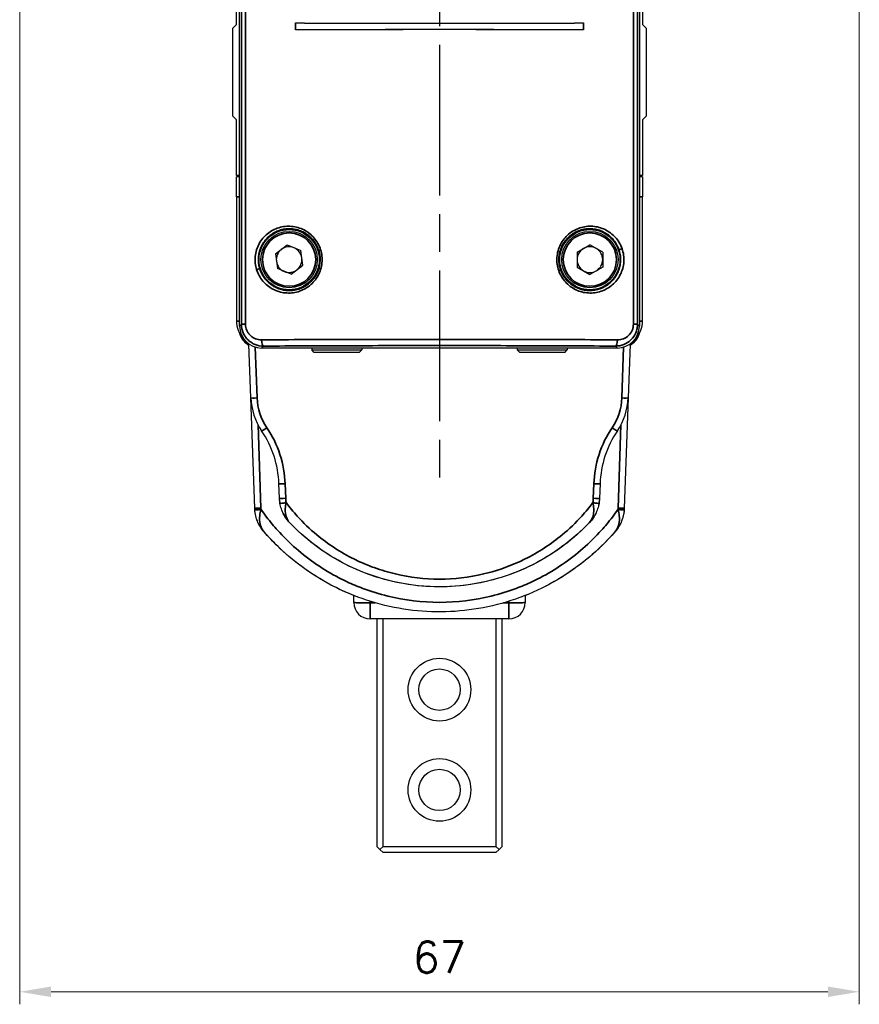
# Model space of a CAD drawing. Header units: millimetres. Extents: x 399 to 6233, y -1870 to 1602.
# Tile 85 of 164: x 4934 to 5001, y -1740 to -1661. Entities that reach past the tile are written whole.
import ezdxf

# ---------------------------------------------------------------- set-up
doc = ezdxf.new("R2010")
doc.units = ezdxf.units.MM
doc.linetypes.add('AM_ISO08W050', pattern=[18, 12, -1.5, 3, -1.5])
for name, color, linetype, lineweight in [('AM_5', 3, 'Continuous', 25), ('AM_7', 4, 'AM_ISO08W050', 25), ('可見 (ISO)', 7, 'Continuous', 25), ('窄部可見 (ISO)', 7, 'Continuous', 35)]:
    doc.layers.add(name, color=color, linetype=linetype, lineweight=lineweight)
doc.layers.add('S40', color=7, linetype='Continuous')
doc.styles.add('尺寸標註', font='romans.shx', dxfattribs={"bigfont": 'CHINESET.SHX'})
doc.dimstyles.new('CNS1$0', dxfattribs={"dimtxt": 2.5, "dimasz": 2.5, "dimexe": 1, "dimexo": 1, "dimgap": 1.5, "dimtad": 1, "dimtoh": 1, "dimdec": 1, "dimdsep": 46, "dimtxsty": '尺寸標註', "dimcen": 0, "dimclrd": 2, "dimclre": 2, "dimclrt": 1, "dimadec": 0, "dimazin": 2, "dimtp": 0.1, "dimtm": 0.1, "dimtfac": 0.71, "dimtdec": 1, "dimtmove": 0, "dimatfit": 0, "dimfxl": 0, "dimlwd": 13, "dimlwe": 13, "dimarcsym": 0})

# ---------------------------------------------------------------- blocks, each defined once
blk = doc.blocks.new('*D241')
at = {"layer": 'AM_5', "color": 2, "lineweight": 13}
for p, q in [((4933.764, -1623.444), (4933.764, -1739.541)), ((5000.764, -1623.444), (5000.764, -1739.541)), ((4936.264, -1738.541), (4998.264, -1738.541))]:
    blk.add_line(p, q, dxfattribs=at)
at = {"layer": 'AM_5', "color": 2, "lineweight": -2}
for points in [[(4936.264, -1738.124), (4936.264, -1738.958), (4933.764, -1738.541)], [(4998.264, -1738.124), (4998.264, -1738.958), (5000.764, -1738.541)]]:
    blk.add_solid(points, dxfattribs=at)
at = {"layer": 'Defpoints', "color": 0, "lineweight": -2}
for p in [(4933.764, -1622.444), (5000.764, -1622.444), (5000.764, -1738.541)]:
    blk.add_point(p, dxfattribs=at)
at = {"layer": 'AM_5', "color": 1, "insert": (4967.264, -1735.791), "char_height": 2.5, "attachment_point": 5, "style": '尺寸標註'}
blk.add_mtext('67', dxfattribs=at)
blk = doc.blocks.new('S40-左視-02')
at = {"layer": '可見 (ISO)'}
for p, q in [((-15.95, -22.845), (-15.95, 34.605)), ((15.95, 34.605), (15.95, -22.845)), ((-16.2, 1.205), (-16.2, 27.533)), ((16.2, 27.533), (16.2, 1.205)), ((-16.5, 0.905), (-16.2, 1.205)), ((-16.5, -6.095), (-16.5, 0.905)), ((-11.487, 1.334), (-11.483, 1.331)), ((-11.487, 0.773), (-11.487, 1.334)), ((-11.483, 1.331), (-11.483, 0.776)), ((11.487, 1.334), (11.483, 1.331)), ((11.483, 0.776), (11.483, 1.331)), ((11.487, 1.334), (11.487, 0.773)), ((16.2, 1.205), (16.5, 0.905)), ((16.5, 0.905), (16.5, -6.095)), ((-11.487, 0.773), (-11.483, 0.776)), ((11.487, 0.773), (11.483, 0.776)), ((-16.2, -6.395), (-16.5, -6.095)), ((16.5, -6.095), (16.2, -6.395)), ((-16.2, -10.845), (-16.2, -6.395)), ((16.2, -6.395), (16.2, -10.845)), ((-15.95, -10.845), (-16.2, -10.845)), ((-15.95, -10.945), (-16.2, -10.945)), ((-16.2, -12.545), (-16.2, -10.945)), ((-16.013, -10.945), (-16.013, -10.845)), ((16.2, -10.845), (15.95, -10.845)), ((16.2, -10.945), (15.95, -10.945)), ((16.013, -10.945), (16.013, -10.845)), ((16.2, -10.945), (16.2, -12.545)), ((-16.2, -12.545), (-16.2, -22.445)), ((16.2, -22.445), (16.2, -12.545)), ((-14.1, -15.845), (-14.099, -15.845)), ((-13.771, -15.845), (-13.771, -15.845)), ((-13.091, -17.094), (-12.155, -16.374)), ((-12.155, -16.374), (-11.064, -16.825)), ((10.977, -16.956), (11.998, -16.364)), ((13.022, -16.953), (11.998, -16.364)), ((-14.621, -16.846), (-14.621, -16.846)), ((-14.5, -16.499), (-14.5, -16.499)), ((-13.091, -17.094), (-12.936, -18.264)), ((-10.909, -17.996), (-11.064, -16.825)), ((10.977, -16.956), (10.978, -18.137)), ((13.022, -16.953), (13.023, -18.134)), ((-11.845, -18.715), (-10.909, -17.996)), ((-14.5, -18.591), (-14.5, -18.591)), ((-11.845, -18.715), (-12.936, -18.264)), ((10.978, -18.137), (12.002, -18.726)), ((13.023, -18.134), (12.002, -18.726)), ((-15.054, -28.569), (-15.204, -24.278)), ((15.204, -24.278), (15.054, -28.569)), ((14.2, -24.595), (-14.2, -24.595)), ((-10.2, -24.595), (-10.2, -24.745)), ((-10.2, -24.745), (-6.2, -24.745)), ((-10, -24.945), (-10.2, -24.745)), ((-6.4, -24.945), (-10, -24.945)), ((-6.4, -24.945), (-6.2, -24.745)), ((-6.2, -24.595), (-6.2, -24.745)), ((6.2, -24.595), (6.2, -24.745)), ((6.2, -24.745), (10.2, -24.745)), ((6.4, -24.945), (6.2, -24.745)), ((10, -24.945), (6.4, -24.945)), ((10, -24.945), (10.2, -24.745)), ((10.2, -24.595), (10.2, -24.745)), ((-14.747, -37.377), (-15.054, -28.569)), ((15.054, -28.569), (14.747, -37.377)), ((-12.773, -36.575), (-12.814, -35.423)), ((12.814, -35.423), (12.773, -36.575)), ((-6.844, -44.895), (-6.844, -44.335)), ((-6.561, -44.444), (-6.561, -44.444)), ((6.561, -44.444), (6.561, -44.444)), ((6.844, -44.335), (6.844, -44.895)), ((5.544, -46.195), (-5.544, -46.195)), ((-5, -46.195), (-5, -64.345)), ((-4.5, -64.345), (-4.5, -46.195)), ((4.5, -46.195), (4.5, -64.345)), ((5, -64.345), (5, -46.195)), ((-5, -64.345), (-4.75, -64.595)), ((-4.75, -64.595), (-4.5, -64.345)), ((-4.5, -64.345), (4.5, -64.345)), ((4.5, -64.345), (4.75, -64.595)), ((4.75, -64.595), (5, -64.345)), ((-4.75, -64.595), (-4.5, -64.845)), ((4.5, -64.845), (-4.5, -64.845)), ((4.5, -64.845), (4.75, -64.595))]:
    blk.add_line(p, q, dxfattribs=at)
for centre, radius in [((-12, -17.545), 2.4), ((-12, -17.545), 2.25), ((12, -17.545), 2.4), ((12, -17.545), 2.25), ((0, -51.845), 2.5), ((0, -51.845), 1.65), ((0, -59.845), 2.5), ((0, -59.845), 1.65)]:
    blk.add_circle(centre, radius, dxfattribs=at)
for centre, radius, start, end in [((-12.5, -13.345), 2.25, 304.43839, 304.44342), ((-12.5, -13.345), 2.5, 308.24153, 308.24221), ((12.5, -13.345), 2.5, 231.75781, 231.75846), ((12.5, -13.345), 2.25, 290.5104, 290.51128), ((-12, -17.545), 1.022, 127.54789, 187.54789), ((-12, -17.545), 1.022, 67.54789, 127.54789), ((-12, -17.545), 1.022, 7.54789, 67.54789), ((12, -17.545), 1.022, 120.0782, 180.0782), ((12, -17.545), 1.022, 60.0782, 120.0782), ((12, -17.545), 1.023, 0.0782, 60.0782), ((-12, -17.545), 1.022, 187.54789, 247.54789), ((-12, -17.545), 1.022, 307.54789, 7.54789), ((12, -17.545), 1.022, 180.0782, 240.0782), ((12, -17.545), 1.022, 300.0782, 0.0782), ((-12, -17.545), 1.022, 247.54789, 307.54789), ((12, -17.545), 1.022, 240.0782, 300.0782), ((-14.2, -22.445), 2, 180, 223.28476), ((14.2, -22.445), 2, 316.71524, 0), ((-20.809, -35.702), 8, 2, 34.20423), ((20.809, -35.702), 8, 145.79577, 178), ((11.748, -37.272), 3, 355.60656, 356.6688), ((-5.544, -44.895), 1.3, 180, 270), ((5.544, -44.895), 1.3, 270, 0)]:
    blk.add_arc(centre, radius, start, end, dxfattribs=at)
for centre, major_axis, ratio, start_param, end_param in [((0, 2.107), (45.743, 0), 0.017452, 4.45856, 4.966217), ((0, 0), (-45.743, 0), 0.017452, 4.45856, 4.966217), ((0, 2.107), (-45.95, 0), 0.017455, 1.318216, 1.823376), ((0, 0), (45.95, 0), 0.017455, 1.318216, 1.823376), ((-14.2, -22.845), (1.238, 1.238), 0.999695, 2.356347, 3.926839), ((14.2, -22.845), (-1.238, 1.238), 0.999695, 2.356347, 3.926839), ((-10.94, -28.683), (1.408, -4.307), 0.898141, 4.40137, 5.023407), ((10.94, -28.683), (-1.408, -4.307), 0.898141, 1.259778, 1.881815), ((-9.77, -36.47), (-3.006, 0), 0.999048, 0.034873, 0.173261), ((9.77, -36.47), (3.006, 0), 0.999048, 6.109925, 6.248313), ((-11.748, -37.272), (-3, 0), 1, 0.058587, 0.076729)]:
    blk.add_ellipse(centre, major_axis=major_axis, ratio=ratio, start_param=start_param, end_param=end_param, dxfattribs=at)
for points, knots in [([(-15.345, -24.286), (-15.488, -24.173), (-15.614, -24.037), (-15.804, -23.755), (-15.875, -23.609), (-15.925, -23.457)], [0.1163989, 0.1163989, 0.1163989, 0.1163989, 0.1709338, 0.1709338, 0.2187282, 0.2187282, 0.2187282, 0.2187282]), ([(15.925, -23.457), (15.866, -23.636), (15.777, -23.808), (15.608, -24.034), (15.546, -24.104), (15.394, -24.251), (15.3, -24.325), (15.2, -24.389)], [0.0556135, 0.0556135, 0.0556135, 0.0556135, 0.1122733, 0.1122733, 0.1404091, 0.1404091, 0.1758858, 0.1758858, 0.1758858, 0.1758858]), ([(12.773, -36.575), (12.767, -36.766), (12.742, -36.952), (12.701, -37.132), (12.694, -37.163), (12.687, -37.194), (12.679, -37.225)], [0, 0, 0, 0, 0.0005727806, 0.0005727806, 0.0005727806, 0.0006707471, 0.0006707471, 0.0006707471, 0.0006707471]), ([(-14.743, -37.448), (-14.744, -37.443), (-14.744, -37.438), (-14.744, -37.429), (-14.745, -37.424), (-14.745, -37.415), (-14.745, -37.41), (-14.746, -37.4), (-14.746, -37.396), (-14.746, -37.386), (-14.746, -37.382), (-14.747, -37.377)], [6.22466059, 6.22466059, 6.22466059, 6.22466059, 6.22938557, 6.22938557, 6.23411055, 6.23411055, 6.23883553, 6.23883553, 6.24356051, 6.24356051, 6.2482855, 6.2482855, 6.2482855, 6.2482855]), ([(-14.018, -39.234), (-14.223, -38.997), (-14.39, -38.73), (-14.574, -38.294), (-14.625, -38.14), (-14.701, -37.827), (-14.727, -37.667), (-14.74, -37.502)], [-0.000011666, -0.000011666, -0.000011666, -0.000011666, 0.000975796, 0.000975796, 0.001469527, 0.001469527, 0.001963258, 0.001963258, 0.001963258, 0.001963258]), ([(-11.942, -38.544), (-12.145, -38.333), (-12.313, -38.096), (-12.514, -37.704), (-12.572, -37.566), (-12.667, -37.283), (-12.704, -37.138), (-12.73, -36.988)], [-0.000011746, -0.000011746, -0.000011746, -0.000011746, 0.000902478, 0.000902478, 0.001359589, 0.001359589, 0.001816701, 0.001816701, 0.001816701, 0.001816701]), ([(-12.325, -38.051), (-12.402, -37.927), (-12.47, -37.797), (-12.528, -37.661), (-12.545, -37.623), (-12.561, -37.584), (-12.576, -37.544)], [0.0006614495, 0.0006614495, 0.0006614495, 0.0006614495, 0.0011353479, 0.0011353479, 0.0011353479, 0.0012706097, 0.0012706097, 0.0012706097, 0.0012706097]), ([(12.73, -36.988), (12.704, -37.138), (12.666, -37.284), (12.619, -37.427), (12.571, -37.568), (12.514, -37.703), (12.448, -37.833), (12.315, -38.093), (12.144, -38.334), (11.942, -38.544)], [0, 0, 0, 0, 0.000455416, 0.000455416, 0.000455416, 0.000909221, 0.000909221, 0.000909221, 0.001818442, 0.001818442, 0.001818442, 0.001818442]), ([(14.747, -37.377), (14.74, -37.555), (14.719, -37.727), (14.683, -37.894), (14.666, -37.978), (14.644, -38.061), (14.62, -38.142), (14.595, -38.223), (14.567, -38.303), (14.536, -38.382), (14.473, -38.539), (14.398, -38.689), (14.312, -38.831), (14.225, -38.974), (14.125, -39.11), (14.018, -39.234)], [0, 0, 0, 0, 0.000545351, 0.000545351, 0.000545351, 0.000818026, 0.000818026, 0.000818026, 0.001090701, 0.001090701, 0.001090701, 0.001636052, 0.001636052, 0.001636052, 0.002181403, 0.002181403, 0.002181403, 0.002181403]), ([(14.74, -37.502), (14.727, -37.667), (14.701, -37.827), (14.663, -37.984), (14.624, -38.141), (14.574, -38.294), (14.512, -38.439), (14.451, -38.584), (14.379, -38.723), (14.297, -38.856), (14.214, -38.989), (14.12, -39.116), (14.018, -39.234)], [0, 0, 0, 0, 0.000490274, 0.000490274, 0.000490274, 0.000980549, 0.000980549, 0.000980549, 0.001470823, 0.001470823, 0.001470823, 0.001961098, 0.001961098, 0.001961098, 0.001961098]), ([(14.747, -37.377), (14.746, -37.381), (14.746, -37.386), (14.746, -37.395), (14.746, -37.4), (14.745, -37.409), (14.745, -37.414), (14.745, -37.423), (14.744, -37.428), (14.744, -37.437), (14.744, -37.442), (14.743, -37.446)], [3.17649243, 3.17649243, 3.17649243, 3.17649243, 3.181138, 3.181138, 3.18578357, 3.18578357, 3.19042913, 3.19042913, 3.1950747, 3.1950747, 3.19972026, 3.19972026, 3.19972026, 3.19972026]), ([(-14.315, -38.826), (-14.399, -38.687), (-14.473, -38.539), (-14.555, -38.333), (-14.575, -38.279), (-14.593, -38.224)], [0.0005348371, 0.0005348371, 0.0005348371, 0.0005348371, 0.0010670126, 0.0010670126, 0.0012493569, 0.0012493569, 0.0012493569, 0.0012493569]), ([(12.496, -37.733), (12.433, -37.87), (12.36, -38.001), (12.277, -38.126), (12.178, -38.275), (12.065, -38.416), (11.942, -38.544)], [0.001237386, 0.001237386, 0.001237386, 0.001237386, 0.001718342, 0.001718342, 0.001718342, 0.002291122, 0.002291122, 0.002291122, 0.002291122]), ([(14.585, -38.247), (14.569, -38.294), (14.552, -38.34), (14.534, -38.385), (14.472, -38.542), (14.398, -38.69), (14.312, -38.832), (14.226, -38.973), (14.126, -39.109), (14.018, -39.234)], [0.000914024, 0.000914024, 0.000914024, 0.000914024, 0.001069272, 0.001069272, 0.001069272, 0.001603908, 0.001603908, 0.001603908, 0.002138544, 0.002138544, 0.002138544, 0.002138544]), ([(-6.561, -44.444), (-7.829, -43.964), (-9.062, -43.337), (-10.211, -42.578), (-11.631, -41.64), (-12.921, -40.502), (-14.018, -39.234)], [0.3619205, 0.3619205, 0.3619205, 0.3619205, 0.5836942, 0.5836942, 0.5836942, 0.8578464, 0.8578464, 0.8578464, 0.8578464]), ([(14.018, -39.234), (12.73, -40.724), (11.18, -42.02), (7.76, -44.062), (5.834, -44.815), (1.905, -45.653), (-0.149, -45.752), (-4.127, -45.288), (-6.105, -44.725), (-9.734, -43.01), (-11.432, -41.834), (-13.276, -40.053), (-13.657, -39.652), (-14.018, -39.234)], [0, 0, 0, 0, 0.590857, 0.590857, 1.195064, 1.195064, 1.795987, 1.795987, 2.396837, 2.396837, 3.000323, 3.000323, 3.165938, 3.165938, 3.165938, 3.165938]), ([(11.942, -38.544), (11.173, -39.348), (10.323, -40.073), (9.409, -40.706), (8.494, -41.339), (7.516, -41.88), (6.493, -42.316), (5.47, -42.753), (4.403, -43.086), (3.314, -43.309), (2.224, -43.532), (1.112, -43.645), (0, -43.645), (-1.112, -43.645), (-2.224, -43.532), (-3.314, -43.309), (-4.403, -43.086), (-5.47, -42.753), (-6.493, -42.316), (-7.516, -41.88), (-8.494, -41.339), (-9.409, -40.706), (-10.323, -40.073), (-11.173, -39.348), (-11.942, -38.544)], [2.334303, 2.334303, 2.334303, 2.334303, 2.536125, 2.536125, 2.536125, 2.737948, 2.737948, 2.737948, 2.93977, 2.93977, 2.93977, 3.141593, 3.141593, 3.141593, 3.343415, 3.343415, 3.343415, 3.545238, 3.545238, 3.545238, 3.74706, 3.74706, 3.74706, 3.948882, 3.948882, 3.948882, 3.948882]), ([(11.942, -38.544), (10.725, -39.816), (9.284, -40.903), (6.142, -42.567), (4.392, -43.15), (0.852, -43.719), (-0.985, -43.712), (-4.511, -43.116), (-6.248, -42.523), (-9.341, -40.859), (-10.75, -39.791), (-11.942, -38.544)], [0, 0, 0, 0, 0.528018, 0.528018, 1.066826, 1.066826, 1.603608, 1.603608, 2.139825, 2.139825, 2.657413, 2.657413, 2.657413, 2.657413]), ([(11.942, -38.544), (10.727, -39.814), (9.288, -40.899), (6.148, -42.564), (4.399, -43.148), (0.859, -43.719), (-0.978, -43.712), (-4.504, -43.118), (-6.24, -42.526), (-9.337, -40.863), (-10.748, -39.793), (-11.942, -38.544)], [0, 0, 0, 0, 0.527305, 0.527305, 1.066226, 1.066226, 1.602923, 1.602923, 2.13899, 2.13899, 2.657465, 2.657465, 2.657465, 2.657465]), ([(14.018, -39.234), (12.921, -40.502), (11.631, -41.64), (10.211, -42.578), (9.648, -42.95), (9.065, -43.29), (8.468, -43.597)], [5.4253389, 5.4253389, 5.4253389, 5.4253389, 5.6994911, 5.6994911, 5.6994911, 5.8081456, 5.8081456, 5.8081456, 5.8081456])]:
    blk.add_open_spline(points, degree=3, knots=knots, dxfattribs=at)
for points in [[(-12.714, -37.074), (-12.747, -36.912), (-12.767, -36.746), (-12.773, -36.575)], [(-14.716, -37.712), (-14.729, -37.625), (-14.738, -37.537), (-14.743, -37.448)], [(14.743, -37.448), (14.737, -37.554), (14.725, -37.658), (14.708, -37.761)], [(-6.545, -44.45), (-6.55, -44.448), (-6.556, -44.446), (-6.561, -44.444)], [(6.561, -44.444), (6.556, -44.446), (6.55, -44.448), (6.545, -44.45)], [(7.063, -44.246), (6.896, -44.315), (6.729, -44.381), (6.561, -44.444)]]:
    blk.add_open_spline(points, degree=3, dxfattribs=at)
at = {"layer": '窄部可見 (ISO)'}
for p, q in [((-15.804, -22.7), (-15.804, 34.459)), ((-15.474, 34.46), (-15.474, -22.7)), ((15.474, -22.7), (15.474, 34.46)), ((15.804, 34.459), (15.804, -22.7)), ((-16.013, -10.845), (-16.013, -10.945)), ((16.013, -10.945), (16.013, -10.845)), ((-16.2, -12.545), (-15.95, -12.545)), ((15.95, -12.545), (16.2, -12.545)), ((-15.95, -22.445), (-16.2, -22.445)), ((-15.95, -22.845), (-15.804, -22.7)), ((-15.474, -22.7), (-15.804, -22.7)), ((15.804, -22.7), (15.474, -22.7)), ((15.804, -22.7), (15.95, -22.845)), ((15.95, -22.445), (16.2, -22.445)), ((-14.696, -24.523), (-14.555, -28.578)), ((-14.047, -24.442), (-14.2, -24.595)), ((14.2, -24.595), (14.047, -24.442)), ((14.2, -24.436), (14.2, -24.436)), ((14.555, -28.578), (14.696, -24.523)), ((-14.479, -30.729), (-14.247, -37.37)), ((14.247, -37.37), (14.479, -30.729)), ((-12.314, -35.432), (-12.274, -36.583)), ((12.274, -36.583), (12.314, -35.432)), ((12.414, -36.957), (12.414, -36.957)), ((-10.434, -38.93), (-10.434, -38.93)), ((10.434, -38.93), (10.435, -38.93)), ((-5.544, -44.795), (-5.544, -44.922)), ((-5.544, -44.922), (-5.12, -44.922)), ((-5.544, -44.922), (-5.544, -46.195)), ((5.12, -44.922), (5.544, -44.922)), ((5.544, -44.922), (5.544, -44.795)), ((5.544, -44.922), (5.544, -46.195))]:
    blk.add_line(p, q, dxfattribs=at)
for centre in [(-12, -17.545), (12, -17.545)]:
    blk.add_circle(centre, 2.125, dxfattribs=at)
for centre, start, end in [((-12.5, -13.345), 301.59993, 301.60569), ((12.5, -13.345), 287.67171, 287.67206)]:
    blk.add_arc(centre, 2.125, start, end, dxfattribs=at)
for centre, major_axis, ratio, start_param, end_param in [((-9.445, -16.752), (-0.191, -0.059), 0.062926, 4.911673, 6.265697), ((14.504, -16.673), (-0.189, -0.065), 0.109215, 0.017558, 1.876428), ((-14.53, -18.337), (0.191, 0.059), 0.099527, 0.01754, 1.880288), ((9.471, -18.417), (0.189, 0.065), 0.069409, 4.910151, 6.26569), ((-14.047, -23.942), (0.003, -0.5), 0.310429, 4.710619, 6.264825), ((14.047, -23.942), (-0.003, -0.5), 0.310429, 0.01836, 1.572566), ((-14.555, -28.552), (-0.5, -0.017), 0.052304, 0, 1.56897), ((-10.852, -28.681), (1.267, -3.876), 0.89813, 4.401367, 5.023411), ((10.852, -28.681), (-1.267, -3.876), 0.89813, 1.259775, 1.881819), ((14.555, -28.552), (0.5, -0.017), 0.052304, 4.714215, 6.283185), ((-13.779, -30.924), (-0.414, -0.281), 0.043303, 0, 1.541372), ((13.779, -30.924), (0.414, -0.281), 0.043303, 4.741814, 6.283185), ((-12.314, -35.406), (-0.5, -0.017), 0.052304, 0, 1.56897), ((12.314, -35.406), (0.5, -0.017), 0.052304, 4.714215, 6.283185), ((-12.274, -36.557), (-0.5, -0.017), 0.052304, 0, 1.56897), ((-9.773, -36.496), (-2.503, 0), 0.99863, 0.034746, 0.173301), ((9.772, -36.496), (2.503, 0), 0.99863, 6.10989, 6.248439), ((12.274, -36.557), (0.5, -0.017), 0.052304, 4.714215, 6.283185), ((-14.247, -37.359), (-0.5, -0.017), 0.02093, 0, 1.570065), ((-14.241, -37.464), (-0.499, -0.038), 0.020881, 0, 1.569192), ((-12.495, -37.196), (-0.23, -2.096), 0.829289, 4.885924, 4.935809), ((12.509, -37.19), (0.24, -2.088), 0.825286, 1.340585, 1.390664), ((14.241, -37.464), (0.499, -0.038), 0.020881, 4.713993, 6.283185), ((14.247, -37.359), (0.5, -0.017), 0.02093, 4.71312, 6.283185), ((-5.544, -44.895), (-1.3, 0), 0.020942, 0, 1.570796), ((5.544, -44.895), (1.3, 0), 0.020942, 4.712389, 6.283185)]:
    blk.add_ellipse(centre, major_axis=major_axis, ratio=ratio, start_param=start_param, end_param=end_param, dxfattribs=at)
for points, knots in [([(-14.594, -18.337), (-14.647, -18.168), (-14.682, -17.995), (-14.701, -17.818), (-14.719, -17.641), (-14.719, -17.461), (-14.702, -17.285), (-14.684, -17.108), (-14.65, -16.935), (-14.598, -16.766), (-14.546, -16.597), (-14.476, -16.432), (-14.393, -16.278), (-14.31, -16.124), (-14.211, -15.979), (-14.099, -15.844), (-13.987, -15.709), (-13.863, -15.588), (-13.729, -15.479), (-13.595, -15.37), (-13.449, -15.274), (-13.297, -15.193), (-13.145, -15.113), (-12.987, -15.047), (-12.823, -14.997), (-12.658, -14.947), (-12.488, -14.912), (-12.318, -14.895), (-12.147, -14.877), (-11.976, -14.876), (-11.803, -14.891), (-11.458, -14.921), (-11.123, -15.017), (-10.811, -15.178), (-10.656, -15.258), (-10.509, -15.353), (-10.373, -15.461), (-10.237, -15.569), (-10.108, -15.693), (-9.995, -15.828), (-9.881, -15.962), (-9.781, -16.107), (-9.696, -16.261), (-9.611, -16.416), (-9.54, -16.582), (-9.486, -16.752)], [0.016662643, 0.016662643, 0.016662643, 0.016662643, 0.017195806, 0.017195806, 0.017195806, 0.017729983, 0.017729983, 0.017729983, 0.018267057, 0.018267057, 0.018267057, 0.018804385, 0.018804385, 0.018804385, 0.019342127, 0.019342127, 0.019342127, 0.019880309, 0.019880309, 0.019880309, 0.02041893, 0.02041893, 0.02041893, 0.020957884, 0.020957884, 0.020957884, 0.021497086, 0.021497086, 0.021497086, 0.022036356, 0.022036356, 0.022036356, 0.023114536, 0.023114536, 0.023114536, 0.023653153, 0.023653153, 0.023653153, 0.024190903, 0.024190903, 0.024190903, 0.024728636, 0.024728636, 0.024728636, 0.025266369, 0.025266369, 0.025266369, 0.025266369]), ([(9.513, -18.417), (9.454, -18.248), (9.413, -18.075), (9.365, -17.72), (9.359, -17.539), (9.384, -17.184), (9.414, -17.009), (9.508, -16.667), (9.574, -16.499), (9.813, -16.027), (10.038, -15.744), (10.437, -15.405), (10.583, -15.304), (10.887, -15.134), (11.045, -15.065), (11.374, -14.958), (11.545, -14.921), (11.886, -14.879), (12.057, -14.875), (12.573, -14.911), (12.906, -15), (13.371, -15.227), (13.517, -15.317), (13.791, -15.524), (13.921, -15.642), (14.153, -15.902), (14.255, -16.042), (14.433, -16.343), (14.509, -16.505), (14.567, -16.673)], [0.016614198, 0.016614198, 0.016614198, 0.016614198, 0.01715223, 0.01715223, 0.017690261, 0.017690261, 0.018228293, 0.018228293, 0.018766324, 0.018766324, 0.019842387, 0.019842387, 0.020380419, 0.020380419, 0.02091845, 0.02091845, 0.021456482, 0.021456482, 0.021994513, 0.021994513, 0.023070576, 0.023070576, 0.023608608, 0.023608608, 0.024146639, 0.024146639, 0.024684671, 0.024684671, 0.025222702, 0.025222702, 0.025222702, 0.025222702]), ([(-9.636, -16.811), (-9.68, -16.668), (-9.738, -16.529), (-9.876, -16.266), (-9.956, -16.143), (-10.138, -15.911), (-10.24, -15.802), (-10.459, -15.607), (-10.576, -15.52), (-10.823, -15.368), (-10.956, -15.302), (-11.225, -15.197), (-11.362, -15.157), (-11.644, -15.1), (-11.789, -15.084), (-12.074, -15.078), (-12.216, -15.087), (-12.498, -15.13), (-12.639, -15.164), (-12.909, -15.255), (-13.04, -15.312), (-13.292, -15.449), (-13.413, -15.53), (-13.638, -15.71), (-13.742, -15.81), (-13.934, -16.029), (-14.022, -16.148), (-14.173, -16.399), (-14.237, -16.531), (-14.396, -16.949), (-14.45, -17.244), (-14.45, -17.545)], [0.008449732, 0.008449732, 0.008449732, 0.008449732, 0.008899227, 0.008899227, 0.009348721, 0.009348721, 0.009798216, 0.009798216, 0.01024771, 0.01024771, 0.010697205, 0.010697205, 0.011146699, 0.011146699, 0.011596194, 0.011596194, 0.012045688, 0.012045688, 0.012495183, 0.012495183, 0.012944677, 0.012944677, 0.013394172, 0.013394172, 0.013843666, 0.013843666, 0.014293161, 0.014293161, 0.014742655, 0.014742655, 0.015641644, 0.015641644, 0.015641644, 0.015641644]), ([(14.315, -16.739), (14.267, -16.6), (14.206, -16.464), (14.064, -16.211), (13.982, -16.092), (13.8, -15.87), (13.698, -15.766), (13.481, -15.58), (13.366, -15.498), (13.123, -15.353), (12.993, -15.291), (12.729, -15.191), (12.594, -15.152), (12.317, -15.099), (12.175, -15.083), (11.892, -15.078), (11.751, -15.088), (11.47, -15.131), (11.33, -15.165), (11.059, -15.257), (10.929, -15.315), (10.677, -15.453), (10.555, -15.535), (10.33, -15.716), (10.225, -15.817), (10.034, -16.037), (9.947, -16.157), (9.797, -16.408), (9.733, -16.54), (9.63, -16.817), (9.59, -16.96), (9.538, -17.249), (9.524, -17.396), (9.524, -17.545)], [0.008491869, 0.008491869, 0.008491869, 0.008491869, 0.008936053, 0.008936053, 0.009380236, 0.009380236, 0.00982442, 0.00982442, 0.010268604, 0.010268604, 0.010712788, 0.010712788, 0.011156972, 0.011156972, 0.011601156, 0.011601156, 0.01204534, 0.01204534, 0.012489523, 0.012489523, 0.012933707, 0.012933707, 0.013377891, 0.013377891, 0.013822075, 0.013822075, 0.014266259, 0.014266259, 0.014710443, 0.014710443, 0.015154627, 0.015154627, 0.015598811, 0.015598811, 0.015598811, 0.015598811]), ([(-9.486, -16.752), (-9.433, -16.922), (-9.397, -17.099), (-9.361, -17.452), (-9.361, -17.63), (-9.396, -17.986), (-9.432, -18.161), (-9.536, -18.499), (-9.606, -18.664), (-9.777, -18.976), (-9.876, -19.121), (-10.103, -19.39), (-10.231, -19.515), (-10.504, -19.733), (-10.65, -19.828), (-10.96, -19.989), (-11.122, -20.054), (-11.453, -20.15), (-11.624, -20.182), (-11.968, -20.214), (-12.139, -20.213), (-12.479, -20.179), (-12.65, -20.145), (-12.978, -20.046), (-13.136, -19.982), (-13.44, -19.822), (-13.586, -19.726), (-13.854, -19.51), (-13.978, -19.389), (-14.203, -19.122), (-14.303, -18.976), (-14.471, -18.67), (-14.54, -18.508), (-14.594, -18.337)], [0.008052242, 0.008052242, 0.008052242, 0.008052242, 0.008590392, 0.008590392, 0.009128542, 0.009128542, 0.009666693, 0.009666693, 0.010204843, 0.010204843, 0.010742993, 0.010742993, 0.011281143, 0.011281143, 0.011819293, 0.011819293, 0.012357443, 0.012357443, 0.012895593, 0.012895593, 0.013433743, 0.013433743, 0.013971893, 0.013971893, 0.014510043, 0.014510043, 0.015048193, 0.015048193, 0.015586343, 0.015586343, 0.016124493, 0.016124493, 0.016662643, 0.016662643, 0.016662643, 0.016662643]), ([(-9.524, -17.545), (-9.524, -17.421), (-9.533, -17.298), (-9.552, -17.175), (-9.571, -17.052), (-9.599, -16.93), (-9.636, -16.811)], [0.0077021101, 0.0077021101, 0.0077021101, 0.0077021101, 0.0080759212, 0.0080759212, 0.0080759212, 0.0084497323, 0.0084497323, 0.0084497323, 0.0084497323]), ([(14.567, -16.673), (14.626, -16.841), (14.667, -17.016), (14.715, -17.368), (14.721, -17.545), (14.697, -17.902), (14.666, -18.079), (14.573, -18.419), (14.508, -18.586), (14.349, -18.901), (14.255, -19.049), (14.04, -19.323), (13.917, -19.45), (13.524, -19.788), (13.218, -19.961), (12.571, -20.178), (12.223, -20.225), (11.711, -20.195), (11.538, -20.168), (11.203, -20.081), (11.041, -20.023), (10.729, -19.874), (10.577, -19.782), (10.297, -19.573), (10.168, -19.456), (9.932, -19.194), (9.826, -19.05), (9.646, -18.747), (9.572, -18.587), (9.513, -18.417)], [0.007999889, 0.007999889, 0.007999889, 0.007999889, 0.008538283, 0.008538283, 0.009076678, 0.009076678, 0.009615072, 0.009615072, 0.010153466, 0.010153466, 0.010691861, 0.010691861, 0.011230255, 0.011230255, 0.012307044, 0.012307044, 0.013383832, 0.013383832, 0.013922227, 0.013922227, 0.014460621, 0.014460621, 0.014999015, 0.014999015, 0.01553741, 0.01553741, 0.016075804, 0.016075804, 0.016614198, 0.016614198, 0.016614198, 0.016614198]), ([(14.45, -17.545), (14.45, -17.408), (14.439, -17.272), (14.394, -17.002), (14.359, -16.868), (14.315, -16.739)], [0.0076672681, 0.0076672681, 0.0076672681, 0.0076672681, 0.0080795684, 0.0080795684, 0.0084918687, 0.0084918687, 0.0084918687, 0.0084918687]), ([(-14.45, -17.545), (-14.45, -17.629), (-14.446, -17.714), (-14.437, -17.797), (-14.433, -17.837), (-14.428, -17.877), (-14.422, -17.916), (-14.404, -18.039), (-14.376, -18.159), (-14.339, -18.277)], [0.015641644, 0.015641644, 0.015641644, 0.015641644, 0.0158933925, 0.0158933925, 0.0158933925, 0.0160132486, 0.0160132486, 0.0160132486, 0.0163848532, 0.0163848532, 0.0163848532, 0.0163848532]), ([(-14.339, -18.277), (-14.29, -18.435), (-14.226, -18.584), (-14.149, -18.726), (-14.086, -18.841), (-14.014, -18.952), (-13.933, -19.056), (-13.914, -19.08), (-13.896, -19.103), (-13.877, -19.126), (-13.773, -19.25), (-13.659, -19.361), (-13.536, -19.461), (-13.459, -19.524), (-13.377, -19.582), (-13.293, -19.635), (-13.242, -19.667), (-13.19, -19.696), (-13.138, -19.724), (-12.997, -19.798), (-12.852, -19.858), (-12.701, -19.904), (-12.635, -19.924), (-12.569, -19.941), (-12.501, -19.955), (-12.413, -19.974), (-12.324, -19.988), (-12.235, -19.997), (-12.078, -20.013), (-11.92, -20.014), (-11.761, -19.999), (-11.723, -19.995), (-11.685, -19.991), (-11.648, -19.986), (-11.527, -19.969), (-11.408, -19.943), (-11.293, -19.909), (-11.271, -19.903), (-11.249, -19.896), (-11.228, -19.889), (-11.098, -19.847), (-10.97, -19.794), (-10.847, -19.73), (-10.841, -19.726), (-10.834, -19.723), (-10.827, -19.719), (-10.698, -19.65), (-10.577, -19.571), (-10.462, -19.48), (-10.456, -19.475), (-10.45, -19.471), (-10.444, -19.466), (-10.336, -19.379), (-10.234, -19.281), (-10.142, -19.177), (-10.126, -19.16), (-10.111, -19.142), (-10.097, -19.125), (-10.017, -19.029), (-9.945, -18.928), (-9.88, -18.821), (-9.86, -18.788), (-9.841, -18.755), (-9.823, -18.721), (-9.77, -18.624), (-9.724, -18.523), (-9.685, -18.42), (-9.666, -18.37), (-9.648, -18.319), (-9.633, -18.269), (-9.605, -18.178), (-9.582, -18.085), (-9.565, -17.991), (-9.553, -17.923), (-9.543, -17.855), (-9.536, -17.786), (-9.528, -17.705), (-9.524, -17.625), (-9.524, -17.545)], [0.000508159, 0.000508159, 0.000508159, 0.000508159, 0.001003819, 0.001003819, 0.001003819, 0.001407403, 0.001407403, 0.001407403, 0.001498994, 0.001498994, 0.001498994, 0.001996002, 0.001996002, 0.001996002, 0.002306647, 0.002306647, 0.002306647, 0.002492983, 0.002492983, 0.002492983, 0.002990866, 0.002990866, 0.002990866, 0.003205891, 0.003205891, 0.003205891, 0.003488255, 0.003488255, 0.003488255, 0.003986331, 0.003986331, 0.003986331, 0.004105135, 0.004105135, 0.004105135, 0.004483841, 0.004483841, 0.004483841, 0.004554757, 0.004554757, 0.004554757, 0.004980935, 0.004980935, 0.004980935, 0.005004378, 0.005004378, 0.005004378, 0.005454, 0.005454, 0.005454, 0.005477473, 0.005477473, 0.005477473, 0.005903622, 0.005903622, 0.005903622, 0.005973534, 0.005973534, 0.005973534, 0.006353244, 0.006353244, 0.006353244, 0.006469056, 0.006469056, 0.006469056, 0.006802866, 0.006802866, 0.006802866, 0.006964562, 0.006964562, 0.006964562, 0.007252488, 0.007252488, 0.007252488, 0.007459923, 0.007459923, 0.007459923, 0.00770211, 0.00770211, 0.00770211, 0.00770211]), ([(9.524, -17.545), (9.524, -17.683), (9.536, -17.82), (9.581, -18.09), (9.615, -18.222), (9.66, -18.352)], [0.0155988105, 0.0155988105, 0.0155988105, 0.0155988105, 0.0160090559, 0.0160090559, 0.0164193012, 0.0164193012, 0.0164193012, 0.0164193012]), ([(9.66, -18.352), (9.757, -18.633), (9.902, -18.889), (10.089, -19.115), (10.276, -19.342), (10.498, -19.529), (10.748, -19.675), (10.999, -19.821), (11.268, -19.919), (11.549, -19.97), (11.831, -20.021), (12.114, -20.023), (12.394, -19.976), (12.675, -19.928), (12.942, -19.835), (13.191, -19.695), (13.315, -19.625), (13.433, -19.546), (13.543, -19.456), (13.653, -19.366), (13.757, -19.265), (13.851, -19.156), (13.946, -19.046), (14.03, -18.929), (14.104, -18.805), (14.178, -18.68), (14.242, -18.547), (14.294, -18.41), (14.345, -18.272), (14.384, -18.131), (14.41, -17.986), (14.437, -17.841), (14.45, -17.692), (14.45, -17.545)], [0.000560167, 0.000560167, 0.000560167, 0.000560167, 0.001448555, 0.001448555, 0.001448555, 0.002336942, 0.002336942, 0.002336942, 0.00322533, 0.00322533, 0.00322533, 0.004113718, 0.004113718, 0.004113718, 0.005002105, 0.005002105, 0.005002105, 0.005446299, 0.005446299, 0.005446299, 0.005890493, 0.005890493, 0.005890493, 0.006334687, 0.006334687, 0.006334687, 0.00677888, 0.00677888, 0.00677888, 0.007223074, 0.007223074, 0.007223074, 0.007667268, 0.007667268, 0.007667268, 0.007667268]), ([(-14.047, -24.442), (-14.273, -24.443), (-14.494, -24.401), (-14.703, -24.318), (-14.808, -24.276), (-14.908, -24.225), (-15.003, -24.164), (-15.006, -24.162), (-15.009, -24.16), (-15.012, -24.158), (-15.104, -24.099), (-15.191, -24.029), (-15.271, -23.953), (-15.274, -23.95), (-15.277, -23.947), (-15.279, -23.944), (-15.359, -23.867), (-15.43, -23.783), (-15.493, -23.692), (-15.495, -23.689), (-15.498, -23.686), (-15.5, -23.683), (-15.563, -23.59), (-15.618, -23.49), (-15.663, -23.387), (-15.755, -23.172), (-15.804, -22.937), (-15.804, -22.7)], [0, 0, 0, 0, 0.000685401, 0.000685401, 0.000685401, 0.001029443, 0.001029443, 0.001029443, 0.00104043, 0.00104043, 0.00104043, 0.001375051, 0.001375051, 0.001375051, 0.00138724, 0.00138724, 0.00138724, 0.001722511, 0.001722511, 0.001722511, 0.00173405, 0.00173405, 0.00173405, 0.002071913, 0.002071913, 0.002071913, 0.00277448, 0.00277448, 0.00277448, 0.00277448]), ([(-15.474, -22.7), (-15.474, -22.87), (-15.438, -23.038), (-15.371, -23.19), (-15.338, -23.267), (-15.296, -23.341), (-15.249, -23.408), (-15.201, -23.476), (-15.147, -23.538), (-15.088, -23.594), (-15.028, -23.651), (-14.962, -23.702), (-14.894, -23.745), (-14.825, -23.788), (-14.753, -23.825), (-14.677, -23.854), (-14.525, -23.913), (-14.366, -23.943), (-14.202, -23.942)], [0, 0, 0, 0, 0.000509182, 0.000509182, 0.000509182, 0.00076434, 0.00076434, 0.00076434, 0.001020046, 0.001020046, 0.001020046, 0.001276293, 0.001276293, 0.001276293, 0.001532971, 0.001532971, 0.001532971, 0.002047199, 0.002047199, 0.002047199, 0.002047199]), ([(15.804, -22.7), (15.804, -22.817), (15.792, -22.932), (15.769, -23.045), (15.746, -23.159), (15.712, -23.271), (15.667, -23.378), (15.577, -23.59), (15.443, -23.784), (15.28, -23.944), (15.277, -23.946), (15.275, -23.949), (15.272, -23.952), (15.11, -24.107), (14.918, -24.231), (14.712, -24.314), (14.607, -24.357), (14.497, -24.389), (14.385, -24.41), (14.274, -24.431), (14.161, -24.442), (14.047, -24.442)], [0, 0, 0, 0, 0.000347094, 0.000347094, 0.000347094, 0.000694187, 0.000694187, 0.000694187, 0.001388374, 0.001388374, 0.001388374, 0.001400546, 0.001400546, 0.001400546, 0.002082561, 0.002082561, 0.002082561, 0.002429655, 0.002429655, 0.002429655, 0.002776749, 0.002776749, 0.002776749, 0.002776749]), ([(14.202, -23.942), (14.365, -23.943), (14.526, -23.913), (14.826, -23.796), (14.967, -23.708), (15.205, -23.484), (15.303, -23.345), (15.404, -23.115), (15.43, -23.034), (15.465, -22.869), (15.474, -22.785), (15.474, -22.7)], [0, 0, 0, 0, 0.000507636, 0.000507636, 0.001015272, 0.001015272, 0.001522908, 0.001522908, 0.001776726, 0.001776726, 0.002030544, 0.002030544, 0.002030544, 0.002030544]), ([(-15.925, -23.457), (-15.911, -23.499), (-15.896, -23.54), (-15.879, -23.58), (-15.835, -23.686), (-15.782, -23.786), (-15.718, -23.882), (-15.655, -23.977), (-15.581, -24.067), (-15.5, -24.148), (-15.41, -24.238), (-15.309, -24.319), (-15.2, -24.388)], [0.00055598, 0.00055598, 0.00055598, 0.00055598, 0.000685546, 0.000685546, 0.000685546, 0.001028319, 0.001028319, 0.001028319, 0.001371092, 0.001371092, 0.001371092, 0.001756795, 0.001756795, 0.001756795, 0.001756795]), ([(15.2, -24.389), (15.212, -24.381), (15.223, -24.374), (15.329, -24.303), (15.419, -24.229), (15.58, -24.068), (15.653, -23.98), (15.78, -23.789), (15.835, -23.686), (15.896, -23.541), (15.911, -23.499), (15.925, -23.458)], [0.000987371, 0.000987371, 0.000987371, 0.000987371, 0.00102819, 0.00102819, 0.001370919, 0.001370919, 0.001713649, 0.001713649, 0.002056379, 0.002056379, 0.002188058, 0.002188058, 0.002188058, 0.002188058]), ([(-14.202, -23.942), (-11.914, -23.929), (-9.567, -23.919), (-7.191, -23.913), (-4.814, -23.906), (-2.407, -23.903), (0, -23.903), (2.407, -23.903), (4.814, -23.906), (7.191, -23.913), (9.567, -23.919), (11.914, -23.929), (14.202, -23.942)], [2.8259433, 2.8259433, 2.8259433, 2.8259433, 2.983768, 2.983768, 2.983768, 3.1415927, 3.1415927, 3.1415927, 3.2994173, 3.2994173, 3.2994173, 3.457242, 3.457242, 3.457242, 3.457242]), ([(14.047, -24.442), (11.784, -24.429), (9.463, -24.419), (4.761, -24.406), (2.381, -24.403), (-2.381, -24.403), (-4.761, -24.406), (-9.463, -24.419), (-11.784, -24.429), (-14.047, -24.442)], [2.8259433, 2.8259433, 2.8259433, 2.8259433, 2.983768, 2.983768, 3.1415927, 3.1415927, 3.2994173, 3.2994173, 3.457242, 3.457242, 3.457242, 3.457242]), ([(-13.779, -30.95), (-13.331, -31.609), (-12.977, -32.331), (-12.482, -33.844), (-12.342, -34.636), (-12.314, -35.432)], [4.1154126, 4.1154126, 4.1154126, 4.1154126, 4.3964475, 4.3964475, 4.6774824, 4.6774824, 4.6774824, 4.6774824]), ([(12.314, -35.432), (12.342, -34.636), (12.482, -33.844), (12.977, -32.331), (13.331, -31.609), (13.779, -30.95)], [1.6057029, 1.6057029, 1.6057029, 1.6057029, 1.8867378, 1.8867378, 2.1677727, 2.1677727, 2.1677727, 2.1677727]), ([(-14.241, -37.474), (-14.293, -37.643), (-14.329, -37.814), (-14.348, -37.98), (-14.366, -38.146), (-14.365, -38.308), (-14.347, -38.459), (-14.309, -38.76), (-14.198, -39.026), (-14.018, -39.234)], [-0.00000006, -0.00000006, -0.00000006, -0.00000006, 0.000531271, 0.000531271, 0.000531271, 0.001062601, 0.001062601, 0.001062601, 0.002125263, 0.002125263, 0.002125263, 0.002125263]), ([(-14.241, -37.474), (-13.956, -37.88), (-13.653, -38.275), (-13.34, -38.648), (-13.207, -38.808), (-13.07, -38.966), (-12.93, -39.122), (-12.463, -39.641), (-11.965, -40.13), (-11.442, -40.587), (-10.92, -41.043), (-10.373, -41.466), (-9.803, -41.856), (-9.232, -42.246), (-8.635, -42.603), (-8.02, -42.923), (-7.807, -43.034), (-7.593, -43.14), (-7.376, -43.242), (-6.966, -43.434), (-6.549, -43.61), (-6.125, -43.769), (-5.476, -44.012), (-4.809, -44.218), (-4.128, -44.384), (-2.767, -44.717), (-1.391, -44.884), (0, -44.884), (1.391, -44.884), (2.767, -44.717), (4.128, -44.384), (4.809, -44.218), (5.476, -44.012), (6.124, -43.769), (6.549, -43.61), (6.966, -43.434), (7.376, -43.242), (7.593, -43.14), (7.807, -43.034), (8.02, -42.923), (8.635, -42.603), (9.232, -42.246), (9.802, -41.856), (10.373, -41.467), (10.919, -41.043), (11.442, -40.587), (11.965, -40.13), (12.463, -39.641), (12.93, -39.122), (13.069, -38.966), (13.207, -38.808), (13.34, -38.648), (13.653, -38.275), (13.956, -37.88), (14.241, -37.474)], [0.0264933, 0.0264933, 0.0264933, 0.0264933, 0.0679433, 0.0679433, 0.0679433, 0.0856819, 0.0856819, 0.0856819, 0.1448706, 0.1448706, 0.1448706, 0.2040592, 0.2040592, 0.2040592, 0.2632479, 0.2632479, 0.2632479, 0.2837247, 0.2837247, 0.2837247, 0.3224365, 0.3224365, 0.3224365, 0.3816251, 0.3816251, 0.3816251, 0.5, 0.5, 0.5, 0.6183797, 0.6183797, 0.6183797, 0.6775684, 0.6775684, 0.6775684, 0.7162875, 0.7162875, 0.7162875, 0.736757, 0.736757, 0.736757, 0.7959457, 0.7959457, 0.7959457, 0.8551343, 0.8551343, 0.8551343, 0.914323, 0.914323, 0.914323, 0.9320642, 0.9320642, 0.9320642, 0.9735116, 0.9735116, 0.9735116, 0.9735116]), ([(-12.238, -36.928), (-12.366, -36.95), (-12.493, -36.969), (-12.584, -36.98), (-12.675, -36.992), (-12.729, -36.994), (-12.73, -36.988)], [0, 0, 0, 0, 0.5, 0.5, 0.5, 1, 1, 1, 1]), ([(-12.238, -36.928), (-12.275, -37.087), (-12.299, -37.248), (-12.307, -37.401), (-12.314, -37.554), (-12.306, -37.704), (-12.282, -37.842), (-12.233, -38.12), (-12.118, -38.361), (-11.942, -38.544)], [-0.00000006, -0.00000006, -0.00000006, -0.00000006, 0.000493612, 0.000493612, 0.000493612, 0.000987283, 0.000987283, 0.000987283, 0.001974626, 0.001974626, 0.001974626, 0.001974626]), ([(-12.238, -36.928), (-11.957, -37.3), (-11.66, -37.658), (-11.356, -37.996), (-10.875, -38.528), (-10.35, -39.031), (-9.798, -39.489), (-9.347, -39.864), (-8.874, -40.212), (-8.379, -40.535), (-7.885, -40.857), (-7.363, -41.156), (-6.836, -41.419), (-6.635, -41.519), (-6.432, -41.615), (-6.227, -41.706), (-5.895, -41.854), (-5.557, -41.99), (-5.215, -42.113), (-4.661, -42.313), (-4.092, -42.482), (-3.513, -42.619), (-2.354, -42.891), (-1.183, -43.028), (0, -43.028), (1.183, -43.028), (2.354, -42.891), (3.513, -42.619), (4.451, -42.398), (5.357, -42.093), (6.227, -41.706), (6.432, -41.615), (6.635, -41.519), (6.836, -41.419), (7.363, -41.156), (7.885, -40.857), (8.379, -40.535), (8.874, -40.213), (9.347, -39.864), (9.798, -39.49), (10.35, -39.031), (10.875, -38.528), (11.356, -37.996), (11.66, -37.658), (11.957, -37.3), (12.238, -36.928)], [0.0306519, 0.0306519, 0.0306519, 0.0306519, 0.0761423, 0.0761423, 0.0761423, 0.1479894, 0.1479894, 0.1479894, 0.2066581, 0.2066581, 0.2066581, 0.2653269, 0.2653269, 0.2653269, 0.287704, 0.287704, 0.287704, 0.3239956, 0.3239956, 0.3239956, 0.3826644, 0.3826644, 0.3826644, 0.5, 0.5, 0.5, 0.6173393, 0.6173393, 0.6173393, 0.7123132, 0.7123132, 0.7123132, 0.7346768, 0.7346768, 0.7346768, 0.7933455, 0.7933455, 0.7933455, 0.8520143, 0.8520143, 0.8520143, 0.9238651, 0.9238651, 0.9238651, 0.9693517, 0.9693517, 0.9693517, 0.9693517]), ([(11.942, -38.544), (12.114, -38.365), (12.228, -38.13), (12.278, -37.86), (12.279, -37.855), (12.28, -37.849), (12.281, -37.844), (12.305, -37.711), (12.314, -37.569), (12.308, -37.421), (12.308, -37.414), (12.307, -37.408), (12.307, -37.401), (12.299, -37.246), (12.275, -37.087), (12.238, -36.928)], [-0.000011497, -0.000011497, -0.000011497, -0.000011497, 0.000957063, 0.000957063, 0.000957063, 0.000976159, 0.000976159, 0.000976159, 0.001448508, 0.001448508, 0.001448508, 0.001469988, 0.001469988, 0.001469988, 0.001963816, 0.001963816, 0.001963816, 0.001963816]), ([(12.73, -36.988), (12.729, -36.994), (12.675, -36.992), (12.584, -36.98), (12.493, -36.969), (12.366, -36.95), (12.238, -36.928)], [0, 0, 0, 0, 0.5, 0.5, 0.5, 0.9998705, 0.9998705, 0.9998705, 0.9998705]), ([(14.018, -39.234), (14.198, -39.026), (14.309, -38.763), (14.347, -38.46), (14.366, -38.308), (14.366, -38.146), (14.348, -37.98), (14.329, -37.815), (14.293, -37.643), (14.241, -37.474)], [-0.000011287, -0.000011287, -0.000011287, -0.000011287, 0.001050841, 0.001050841, 0.001050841, 0.001581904, 0.001581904, 0.001581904, 0.002112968, 0.002112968, 0.002112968, 0.002112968])]:
    blk.add_open_spline(points, degree=3, knots=knots, dxfattribs=at)
for points in [[(-14.664, -30.339), (-14.664, -30.338), (-14.664, -30.338), (-14.664, -30.337)], [(14.664, -30.337), (14.664, -30.338), (14.664, -30.338), (14.664, -30.339)], [(-6.871, -44.324), (-6.881, -44.32), (-6.891, -44.316), (-6.901, -44.312)], [(6.9, -44.312), (6.891, -44.316), (6.881, -44.32), (6.871, -44.324)]]:
    blk.add_open_spline(points, degree=3, dxfattribs=at)

msp = doc.modelspace()

# ---------------------------------------------------------------- linework, layer by layer
at = {"layer": 'AM_7'}
msp.add_line((4967.264, -1591.023), (4967.264, -1697.554), dxfattribs=at)

# ---------------------------------------------------------------- block references
at = {"layer": 'S40'}
msp.add_blockref('S40-左視-02', (4967.264, -1662.599), dxfattribs=at)

# ---------------------------------------------------------------- dimensions: what is measured, and where the dimension line sits
at = {"layer": 'AM_5'}
dim = msp.add_linear_dim(base=(5000.764, -1738.541), p1=(4933.764, -1622.444), p2=(5000.764, -1622.444), dimstyle='CNS1$0', override={"dimfxl": 4, "dimarcsym": 1}, dxfattribs=at)
dim.commit()
dim.dimension.update_dxf_attribs({"geometry": '*D241', "text_midpoint": (4967.264, -1735.791)})

doc.saveas('drawing.dxf')
